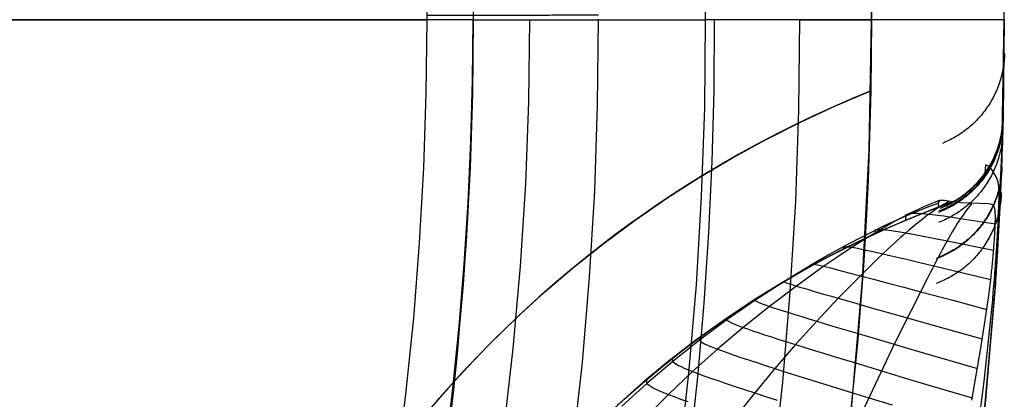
# Model space of a CAD drawing. Header units: millimetres. Extents: x -118 to 118, y -118 to 118.
# Tile 50 of 68: x 88 to 118, y -11 to 0. Entities that reach past the tile are written whole.
import ezdxf

# ---------------------------------------------------------------- set-up
doc = ezdxf.new("R2010")
doc.units = ezdxf.units.MM
doc.header["$MEASUREMENT"] = 0
doc.layers.add('Predefinito', color=5, linetype='Continuous')

msp = doc.modelspace()

# ---------------------------------------------------------------- linework, layer by layer
at = {"layer": 'Predefinito'}
for points in [[(91.159, 41.36), (92.147, 39.11), (93.075, 36.847), (93.959, 34.532), (94.78, 32.208), (95.54, 29.878), (96.238, 27.544), (96.876, 25.209), (97.454, 22.874), (97.972, 20.542), (98.432, 18.215), (98.833, 15.895), (99.177, 13.584), (99.465, 11.283), (99.698, 8.995), (99.877, 6.721), (100.003, 4.463), (100.078, 2.222), (100.103, 0)], [(117.5, 0), (117.43, 4.056)], [(108.5, 0), (108.458, 2.664)], [(113.5, 0), (113.472, 2.519)], [(113.48, 2.146), (113.5, 0)], [(113.5, 0), (113.48, 2.146)], [(95.274, -35.132), (95.943, -33.257), (96.575, -31.369), (97.17, -29.47), (97.728, -27.559), (98.248, -25.637), (98.73, -23.706), (99.175, -21.765), (99.581, -19.815), (99.948, -17.858), (100.278, -15.893), (100.568, -13.922), (100.819, -11.945), (101.032, -9.963), (101.205, -7.977), (101.338, -5.986), (101.432, -3.993), (101.486, -1.997), (101.5, 0)], [(95.629, -34.019), (96.287, -32.109), (96.905, -30.195), (97.481, -28.279), (98.017, -26.361), (98.513, -24.443), (98.969, -22.527), (99.385, -20.613), (99.762, -18.702), (100.101, -16.795), (100.401, -14.894), (100.664, -13), (100.89, -11.113), (101.079, -9.234), (101.232, -7.365), (101.351, -5.506), (101.434, -3.659), (101.484, -1.823), (101.5, 0)], [(100.026, -61.653), (102.094, -58.164), (104.041, -54.605), (105.864, -50.981), (107.56, -47.297), (109.129, -43.556), (110.567, -39.764), (111.874, -35.923), (113.047, -32.041), (114.086, -28.12), (114.988, -24.165), (115.754, -20.182), (116.381, -16.174), (116.87, -12.148), (117.22, -8.106), (117.43, -4.056), (117.5, 0)], [(103.069, -34.042), (103.872, -31.503), (104.611, -28.946), (105.287, -26.374), (105.899, -23.786), (106.448, -21.182), (106.934, -18.561), (107.354, -15.932), (107.71, -13.295), (108, -10.65), (108.225, -7.988), (108.383, -5.326), (108.475, -2.663), (108.5, 0)], [(111.338, 0), (113.5, 0)], [(113.5, 0), (113.48, -2.146)], [(113.48, -2.146), (113.5, 0)], [(117.462, -2.974), (117.5, 0)], [(117.5, 0), (117.464, -2.92)], [(100.103, 0), (100.078, -2.222), (100.003, -4.463), (99.877, -6.721), (99.698, -8.995), (99.465, -11.283), (99.177, -13.584), (98.833, -15.895), (98.432, -18.215), (97.972, -20.542), (97.454, -22.874), (96.876, -25.209), (96.238, -27.544), (95.54, -29.878), (94.78, -32.208), (93.959, -34.532), (93.075, -36.847), (91.81, -39.894)], [(94.508, -62.853), (96.621, -59.554), (98.619, -56.183), (100.499, -52.746), (102.26, -49.246), (103.899, -45.687), (105.414, -42.073), (106.803, -38.41), (108.065, -34.701), (109.199, -30.95), (110.202, -27.162), (111.074, -23.342), (111.813, -19.495), (112.42, -15.624), (112.892, -11.734), (113.23, -7.83), (113.432, -3.918), (113.5, 0)], [(117.5, 0), (108.5, 0)], [(113.48, -2.146), (112.926, -2.375), (112.374, -2.614), (111.823, -2.864), (111.274, -3.126), (110.727, -3.399), (110.183, -3.682), (109.641, -3.977), (109.103, -4.283), (108.568, -4.599), (108.037, -4.927), (107.509, -5.266), (106.987, -5.616), (106.468, -5.976), (105.955, -6.348), (105.448, -6.73), (104.946, -7.123), (104.45, -7.526), (103.96, -7.939), (103.477, -8.363), (103.001, -8.797), (102.532, -9.24), (102.071, -9.693), (101.617, -10.156), (101.172, -10.628), (100.735, -11.109), (100.307, -11.599)], [(100.399, -11.492), (101.172, -10.628), (101.974, -9.791), (102.803, -8.981), (103.66, -8.2), (104.543, -7.449), (105.45, -6.728), (106.382, -6.038), (107.336, -5.38), (108.312, -4.755), (109.309, -4.164), (110.326, -3.607), (111.36, -3.084), (112.412, -2.597), (113.48, -2.146)], [(113.48, -2.146), (113.397, -4.83)], [(116.039, -5.451), (116.118, -5.4), (116.195, -5.348), (116.27, -5.293), (116.343, -5.236), (116.415, -5.177), (116.484, -5.115), (116.552, -5.052), (116.617, -4.986), (116.681, -4.918), (116.743, -4.848), (116.802, -4.777), (116.86, -4.703), (116.915, -4.627), (116.967, -4.55), (117.017, -4.472), (117.065, -4.392), (117.11, -4.311), (117.152, -4.228), (117.192, -4.144), (117.229, -4.059), (117.264, -3.972), (117.296, -3.885), (117.326, -3.796), (117.352, -3.707), (117.376, -3.617), (117.397, -3.527), (117.415, -3.436), (117.43, -3.344), (117.442, -3.253), (117.452, -3.16), (117.459, -3.067), (117.462, -2.974)], [(105.277, -12.15), (106.045, -11.432), (106.838, -10.742), (107.655, -10.08), (108.494, -9.446), (109.355, -8.842), (110.237, -8.269), (111.138, -7.727), (112.057, -7.216), (112.993, -6.738), (113.946, -6.293), (114.914, -5.881), (115.895, -5.503)], [(105.605, -11.838), (106.365, -11.148), (107.149, -10.485), (107.954, -9.849), (108.781, -9.24), (109.628, -8.66), (110.495, -8.109), (111.379, -7.588), (112.281, -7.098), (113.199, -6.638), (114.132, -6.21), (115.079, -5.814), (116.039, -5.451)], [(115.53, -5.639), (114.564, -6.025), (113.612, -6.444), (112.675, -6.896), (111.754, -7.38), (110.85, -7.895), (109.964, -8.442), (109.098, -9.018), (108.252, -9.624), (107.428, -10.259), (106.626, -10.922), (105.848, -11.612)]]:
    msp.add_lwpolyline(points, dxfattribs=at)
at = {"layer": 'Predefinito', "extrusion": (0, 1, 0)}
for points in [[(-101.5, -145), (-97.492, -146.454), (-93.518, -147.816), (-85.678, -150.281), (-77.996, -152.418), (-70.489, -154.25), (-63.173, -155.801), (-56.065, -157.094), (-49.18, -158.152), (-42.536, -159), (-36.149, -159.66), (-30.034, -160.156), (-24.209, -160.512), (-18.69, -160.75), (-8.635, -160.969), (0, -161)], [(-101.5, -145), (-108.5, -165)], [(0, -157), (-8.588, -156.969), (-18.547, -156.753), (-24.003, -156.517), (-29.754, -156.166), (-35.785, -155.677), (-42.081, -155.026), (-48.626, -154.191), (-55.405, -153.149), (-62.402, -151.876), (-69.6, -150.35), (-76.985, -148.547), (-84.541, -146.445), (-92.252, -144.021), (-96.161, -142.681), (-100.103, -141.252)]]:
    msp.add_lwpolyline(points, dxfattribs=at)
at = {"layer": 'Predefinito', "extrusion": (-0.002771, 0.999996, -0.001033)}
msp.add_lwpolyline([(-100.102, -141.252), (-100.194, -141.219), (-100.286, -141.189), (-100.38, -141.16), (-100.475, -141.134), (-100.57, -141.11), (-100.667, -141.088), (-100.764, -141.068), (-100.863, -141.051), (-100.961, -141.037), (-101.061, -141.024), (-101.16, -141.015), (-101.261, -141.007), (-101.361, -141.003), (-101.462, -141), (-101.562, -141.001), (-101.663, -141.004), (-101.764, -141.009), (-101.864, -141.017), (-101.964, -141.027), (-102.064, -141.04), (-102.163, -141.056), (-102.262, -141.074), (-102.36, -141.094), (-102.457, -141.117), (-102.554, -141.142), (-102.649, -141.169), (-102.744, -141.199), (-102.837, -141.23), (-102.929, -141.264), (-103.02, -141.301), (-103.11, -141.339), (-103.198, -141.379), (-103.286, -141.421), (-103.373, -141.466), (-103.459, -141.513), (-103.544, -141.562), (-103.628, -141.613), (-103.711, -141.667), (-103.793, -141.723), (-103.874, -141.781), (-103.954, -141.841), (-104.032, -141.904), (-104.109, -141.968), (-104.184, -142.035), (-104.258, -142.103), (-104.33, -142.174), (-104.4, -142.246), (-104.469, -142.32), (-104.535, -142.395), (-104.6, -142.473), (-104.662, -142.551), (-104.723, -142.632), (-104.781, -142.713), (-104.838, -142.796), (-104.892, -142.88), (-104.944, -142.966), (-104.993, -143.052), (-105.041, -143.14), (-105.085, -143.228), (-105.128, -143.317), (-105.168, -143.407), (-105.206, -143.497), (-105.242, -143.588), (-105.275, -143.679)], dxfattribs=at)
at = {"layer": 'Predefinito', "extrusion": (1, 0, 0)}
for points in [[(0, -161), (0, 0)], [(0, 0), (0, -165)], [(-2.146, -99.999), (-2.146, -132)], [(-2.146, 0), (-2.146, -99.999)]]:
    msp.add_lwpolyline(points, dxfattribs=at)
at = {"layer": 'Predefinito', "extrusion": (-0.000364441, -0.015584, 0.999878)}
msp.add_lwpolyline([(117.428, -4.448), (117.426, -4.501), (117.424, -4.555), (117.42, -4.608), (117.415, -4.662), (117.41, -4.716), (117.403, -4.77), (117.396, -4.824), (117.387, -4.878), (117.377, -4.932), (117.367, -4.987), (117.355, -5.041), (117.342, -5.095), (117.328, -5.15), (117.313, -5.204), (117.297, -5.258), (117.28, -5.312), (117.262, -5.365), (117.243, -5.419), (117.222, -5.472), (117.201, -5.525), (117.179, -5.578), (117.155, -5.63), (117.131, -5.682), (117.105, -5.734), (117.078, -5.785), (117.051, -5.836), (117.022, -5.886), (116.993, -5.936), (116.962, -5.985), (116.931, -6.034), (116.898, -6.082), (116.865, -6.129), (116.83, -6.176), (116.795, -6.222), (116.759, -6.268), (116.722, -6.312), (116.684, -6.356), (116.646, -6.399), (116.607, -6.442), (116.567, -6.483), (116.526, -6.524), (116.484, -6.563), (116.442, -6.602), (116.399, -6.64), (116.356, -6.678), (116.312, -6.714), (116.267, -6.749), (116.222, -6.783), (116.176, -6.817), (116.13, -6.849), (116.084, -6.881), (116.037, -6.911), (115.989, -6.94), (115.941, -6.969), (115.893, -6.996), (115.845, -7.023), (115.796, -7.048), (115.747, -7.073), (115.698, -7.096), (115.649, -7.119), (115.6, -7.14), (115.55, -7.161), (115.5, -7.18), (115.451, -7.199)], dxfattribs=at)
at = {"layer": 'Predefinito', "extrusion": (-0.000541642, -0.022587, 0.999745)}
msp.add_lwpolyline([(117.5, -2.388), (117.5, -2.441), (117.498, -2.494), (117.496, -2.547), (117.492, -2.601), (117.488, -2.655), (117.483, -2.709), (117.476, -2.763), (117.469, -2.817), (117.461, -2.871), (117.451, -2.925), (117.441, -2.98), (117.43, -3.034), (117.417, -3.089), (117.403, -3.143), (117.389, -3.197), (117.373, -3.251), (117.356, -3.305), (117.339, -3.359), (117.32, -3.412), (117.3, -3.466), (117.279, -3.519), (117.257, -3.571), (117.234, -3.624), (117.209, -3.676), (117.184, -3.727), (117.158, -3.779), (117.131, -3.829), (117.103, -3.88), (117.074, -3.929), (117.044, -3.979), (117.012, -4.027), (116.98, -4.075), (116.948, -4.123), (116.914, -4.169), (116.879, -4.216), (116.843, -4.261), (116.807, -4.306), (116.77, -4.349), (116.732, -4.393), (116.693, -4.435), (116.653, -4.477), (116.613, -4.517), (116.572, -4.557), (116.531, -4.596), (116.488, -4.634), (116.446, -4.671), (116.402, -4.708), (116.358, -4.743), (116.314, -4.778), (116.269, -4.811), (116.223, -4.844), (116.177, -4.875), (116.131, -4.906), (116.084, -4.936), (116.037, -4.964), (115.989, -4.992), (115.942, -5.019), (115.894, -5.044), (115.846, -5.069), (115.797, -5.093), (115.748, -5.116), (115.7, -5.138), (115.651, -5.158), (115.602, -5.178)], dxfattribs=at)
at = {"layer": 'Predefinito', "extrusion": (-7.22812e-05, -0.00313, 0.999995)}
msp.add_lwpolyline([(117.461, -3.065), (117.459, -3.118), (117.456, -3.171), (117.453, -3.224), (117.448, -3.277), (117.443, -3.331), (117.436, -3.384), (117.429, -3.438), (117.42, -3.492), (117.41, -3.546), (117.4, -3.6), (117.388, -3.654), (117.376, -3.708), (117.362, -3.762), (117.347, -3.816), (117.331, -3.869), (117.314, -3.923), (117.296, -3.976), (117.278, -4.03), (117.258, -4.083), (117.236, -4.135), (117.214, -4.188), (117.191, -4.24), (117.167, -4.291), (117.142, -4.343), (117.116, -4.394), (117.088, -4.444), (117.06, -4.494), (117.031, -4.544), (117.001, -4.593), (116.97, -4.641), (116.938, -4.689), (116.905, -4.736), (116.871, -4.783), (116.836, -4.829), (116.801, -4.874), (116.764, -4.918), (116.727, -4.962), (116.689, -5.005), (116.65, -5.047), (116.61, -5.089), (116.57, -5.129), (116.529, -5.169), (116.487, -5.208), (116.445, -5.246), (116.402, -5.283), (116.359, -5.319), (116.315, -5.355), (116.27, -5.389), (116.225, -5.423), (116.179, -5.455), (116.133, -5.487), (116.087, -5.517), (116.04, -5.547), (115.993, -5.575), (115.945, -5.603), (115.897, -5.63), (115.849, -5.655), (115.801, -5.68), (115.752, -5.704), (115.703, -5.726), (115.654, -5.748), (115.605, -5.769), (115.556, -5.789), (115.507, -5.808)], dxfattribs=at)
at = {"layer": 'Predefinito', "extrusion": (-0.000372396, -0.015141, 0.999885)}
msp.add_lwpolyline([(117.426, -4.437), (117.425, -4.49), (117.422, -4.543), (117.418, -4.595), (117.414, -4.649), (117.408, -4.702), (117.402, -4.755), (117.394, -4.809), (117.386, -4.862), (117.376, -4.916), (117.365, -4.97), (117.354, -5.024), (117.341, -5.077), (117.328, -5.131), (117.313, -5.184), (117.297, -5.238), (117.28, -5.291), (117.262, -5.344), (117.244, -5.397), (117.224, -5.45), (117.203, -5.502), (117.181, -5.555), (117.158, -5.606), (117.134, -5.658), (117.109, -5.709), (117.083, -5.76), (117.056, -5.81), (117.028, -5.86), (116.999, -5.909), (116.969, -5.958), (116.938, -6.006), (116.906, -6.053), (116.873, -6.1), (116.84, -6.147), (116.805, -6.193), (116.77, -6.238), (116.734, -6.282), (116.697, -6.325), (116.659, -6.368), (116.621, -6.41), (116.581, -6.452), (116.541, -6.492), (116.501, -6.532), (116.459, -6.571), (116.417, -6.609), (116.375, -6.646), (116.332, -6.682), (116.288, -6.717), (116.244, -6.751), (116.199, -6.785), (116.153, -6.817), (116.108, -6.849), (116.062, -6.879), (116.015, -6.909), (115.968, -6.938), (115.921, -6.965), (115.873, -6.992), (115.826, -7.018), (115.778, -7.043), (115.729, -7.066), (115.681, -7.089), (115.632, -7.111), (115.583, -7.132), (115.535, -7.152), (115.486, -7.171)], dxfattribs=at)
at = {"layer": 'Predefinito', "extrusion": (-0.000115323, -0.00466, 0.999989)}
msp.add_lwpolyline([(117.452, -3.376), (117.451, -3.428), (117.448, -3.481), (117.444, -3.533), (117.44, -3.586), (117.434, -3.64), (117.428, -3.693), (117.42, -3.746), (117.412, -3.8), (117.402, -3.853), (117.392, -3.907), (117.38, -3.961), (117.367, -4.014), (117.354, -4.068), (117.339, -4.121), (117.323, -4.175), (117.307, -4.228), (117.289, -4.281), (117.27, -4.334), (117.25, -4.386), (117.229, -4.439), (117.208, -4.491), (117.185, -4.542), (117.161, -4.594), (117.136, -4.645), (117.11, -4.695), (117.083, -4.745), (117.055, -4.795), (117.026, -4.844), (116.996, -4.893), (116.966, -4.941), (116.934, -4.989), (116.901, -5.036), (116.868, -5.082), (116.833, -5.128), (116.798, -5.172), (116.762, -5.217), (116.725, -5.26), (116.688, -5.303), (116.649, -5.345), (116.61, -5.386), (116.57, -5.427), (116.53, -5.466), (116.489, -5.505), (116.447, -5.543), (116.404, -5.58), (116.361, -5.616), (116.318, -5.652), (116.274, -5.686), (116.229, -5.719), (116.184, -5.752), (116.138, -5.783), (116.092, -5.814), (116.046, -5.844), (115.999, -5.872), (115.952, -5.9), (115.905, -5.927), (115.857, -5.953), (115.809, -5.977), (115.761, -6.001), (115.713, -6.024), (115.664, -6.046), (115.616, -6.067), (115.567, -6.087), (115.518, -6.106)], dxfattribs=at)
at = {"layer": 'Predefinito', "extrusion": (-3.25888e-05, -0.001316, 0.999999)}
msp.add_lwpolyline([(117.461, -3.04), (117.459, -3.093), (117.456, -3.145), (117.453, -3.198), (117.448, -3.251), (117.443, -3.304), (117.436, -3.358), (117.428, -3.411), (117.42, -3.465), (117.41, -3.518), (117.4, -3.572), (117.388, -3.625), (117.376, -3.679), (117.362, -3.732), (117.347, -3.786), (117.332, -3.839), (117.315, -3.892), (117.297, -3.945), (117.278, -3.998), (117.259, -4.051), (117.238, -4.103), (117.216, -4.155), (117.193, -4.207), (117.169, -4.258), (117.144, -4.309), (117.118, -4.36), (117.091, -4.41), (117.063, -4.46), (117.035, -4.509), (117.005, -4.557), (116.974, -4.606), (116.942, -4.653), (116.91, -4.7), (116.876, -4.746), (116.842, -4.792), (116.807, -4.837), (116.771, -4.881), (116.734, -4.925), (116.696, -4.968), (116.658, -5.01), (116.619, -5.051), (116.579, -5.091), (116.538, -5.131), (116.497, -5.17), (116.455, -5.208), (116.413, -5.245), (116.37, -5.281), (116.326, -5.316), (116.282, -5.35), (116.238, -5.384), (116.193, -5.416), (116.147, -5.448), (116.101, -5.478), (116.055, -5.508), (116.008, -5.537), (115.961, -5.565), (115.913, -5.591), (115.866, -5.617), (115.818, -5.642), (115.77, -5.666), (115.721, -5.689), (115.673, -5.711), (115.624, -5.732), (115.576, -5.752), (115.527, -5.771)], dxfattribs=at)
at = {"layer": 'Predefinito', "extrusion": (-1.57726e-05, -0.000636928, 1)}
msp.add_lwpolyline([(117.462, -2.972), (117.458, -3.076), (117.454, -3.129), (117.45, -3.181), (117.445, -3.234), (117.438, -3.286), (117.431, -3.339), (117.422, -3.392), (117.413, -3.445), (117.403, -3.498), (117.391, -3.551), (117.379, -3.604), (117.366, -3.657), (117.351, -3.71), (117.336, -3.763), (117.319, -3.816), (117.302, -3.868), (117.284, -3.921), (117.264, -3.973), (117.244, -4.025), (117.222, -4.076), (117.2, -4.128), (117.176, -4.178), (117.152, -4.229), (117.126, -4.279), (117.1, -4.329), (117.073, -4.378), (117.044, -4.427), (117.015, -4.475), (116.985, -4.523), (116.954, -4.57), (116.922, -4.617), (116.889, -4.663), (116.855, -4.709), (116.821, -4.753), (116.785, -4.797), (116.749, -4.841), (116.712, -4.883), (116.675, -4.925), (116.636, -4.967), (116.597, -5.007), (116.557, -5.046), (116.517, -5.085), (116.476, -5.123), (116.434, -5.16), (116.392, -5.196), (116.349, -5.232), (116.305, -5.266), (116.261, -5.3), (116.217, -5.332), (116.172, -5.364), (116.127, -5.395), (116.081, -5.425), (116.035, -5.453), (115.988, -5.481), (115.942, -5.508), (115.895, -5.535), (115.847, -5.56), (115.8, -5.584), (115.752, -5.607), (115.704, -5.629), (115.656, -5.651), (115.56, -5.691)], dxfattribs=at)
at = {"layer": 'Predefinito', "extrusion": (-1.57756e-05, -0.000636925, 1)}
msp.add_lwpolyline([(117.462, -2.972), (117.458, -3.075), (117.45, -3.179), (117.445, -3.231), (117.438, -3.284), (117.431, -3.336), (117.423, -3.389), (117.414, -3.441), (117.404, -3.494), (117.392, -3.546), (117.38, -3.599), (117.367, -3.651), (117.353, -3.704), (117.338, -3.756), (117.322, -3.809), (117.305, -3.861), (117.287, -3.913), (117.267, -3.964), (117.247, -4.016), (117.226, -4.067), (117.204, -4.118), (117.181, -4.168), (117.157, -4.219), (117.132, -4.268), (117.106, -4.318), (117.079, -4.367), (117.051, -4.415), (117.023, -4.463), (116.993, -4.511), (116.962, -4.558), (116.931, -4.604), (116.899, -4.65), (116.865, -4.695), (116.831, -4.74), (116.797, -4.784), (116.761, -4.827), (116.725, -4.869), (116.688, -4.911), (116.65, -4.952), (116.611, -4.993), (116.572, -5.032), (116.532, -5.071), (116.491, -5.109), (116.45, -5.146), (116.409, -5.182), (116.366, -5.217), (116.323, -5.252), (116.28, -5.285), (116.236, -5.318), (116.192, -5.35), (116.147, -5.381), (116.102, -5.411), (116.057, -5.44), (116.011, -5.468), (115.965, -5.495), (115.918, -5.522), (115.871, -5.547), (115.824, -5.572), (115.777, -5.595), (115.73, -5.618), (115.682, -5.639), (115.587, -5.68)], dxfattribs=at)
at = {"layer": 'Predefinito', "extrusion": (0.000344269, 0.014803, 0.99989)}
msp.add_lwpolyline([(117.508, -1.014), (117.504, -1.118), (117.496, -1.222), (117.491, -1.274), (117.485, -1.327), (117.477, -1.379), (117.469, -1.432), (117.46, -1.485), (117.45, -1.537), (117.439, -1.59), (117.427, -1.643), (117.414, -1.695), (117.399, -1.748), (117.384, -1.8), (117.368, -1.853), (117.351, -1.905), (117.333, -1.957), (117.314, -2.009), (117.294, -2.06), (117.273, -2.112), (117.251, -2.163), (117.228, -2.213), (117.204, -2.263), (117.179, -2.313), (117.153, -2.363), (117.126, -2.412), (117.098, -2.46), (117.069, -2.508), (117.039, -2.556), (117.009, -2.603), (116.977, -2.649), (116.945, -2.695), (116.912, -2.741), (116.878, -2.785), (116.843, -2.829), (116.808, -2.872), (116.771, -2.915), (116.734, -2.957), (116.696, -2.998), (116.658, -3.038), (116.619, -3.077), (116.579, -3.116), (116.538, -3.154), (116.497, -3.191), (116.456, -3.227), (116.413, -3.263), (116.371, -3.297), (116.327, -3.331), (116.284, -3.363), (116.239, -3.395), (116.195, -3.426), (116.15, -3.456), (116.104, -3.485), (116.059, -3.513), (116.013, -3.54), (115.966, -3.567), (115.92, -3.592), (115.873, -3.617), (115.826, -3.64), (115.731, -3.684), (115.636, -3.725)], dxfattribs=at)
at = {"layer": 'Predefinito', "extrusion": (-1.57876e-05, -0.000636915, 1)}
msp.add_lwpolyline([(117.462, -2.972), (117.458, -3.074), (117.45, -3.175), (117.439, -3.278), (117.424, -3.381), (117.415, -3.433), (117.406, -3.484), (117.395, -3.536), (117.383, -3.588), (117.37, -3.639), (117.357, -3.691), (117.342, -3.742), (117.327, -3.793), (117.31, -3.845), (117.293, -3.896), (117.274, -3.946), (117.255, -3.997), (117.234, -4.047), (117.213, -4.097), (117.191, -4.147), (117.168, -4.197), (117.144, -4.246), (117.118, -4.295), (117.093, -4.343), (117.066, -4.391), (117.038, -4.438), (117.009, -4.485), (116.98, -4.531), (116.949, -4.577), (116.918, -4.623), (116.886, -4.667), (116.853, -4.712), (116.819, -4.755), (116.785, -4.798), (116.75, -4.84), (116.714, -4.882), (116.677, -4.923), (116.64, -4.963), (116.602, -5.002), (116.563, -5.041), (116.524, -5.078), (116.484, -5.115), (116.443, -5.152), (116.402, -5.187), (116.361, -5.222), (116.319, -5.256), (116.276, -5.288), (116.233, -5.321), (116.189, -5.352), (116.146, -5.382), (116.101, -5.411), (116.057, -5.44), (116.012, -5.468), (115.966, -5.494), (115.921, -5.52), (115.829, -5.569), (115.736, -5.615), (115.642, -5.657)], dxfattribs=at)
at = {"layer": 'Predefinito', "extrusion": (-1.58351e-05, -0.000636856, 1)}
msp.add_lwpolyline([(117.462, -2.973), (117.458, -3.07), (117.451, -3.168), (117.441, -3.267), (117.427, -3.366), (117.409, -3.465), (117.388, -3.565), (117.364, -3.664), (117.336, -3.763), (117.304, -3.862), (117.269, -3.96), (117.231, -4.057), (117.21, -4.105), (117.188, -4.153), (117.166, -4.2), (117.143, -4.248), (117.118, -4.295), (117.093, -4.341), (117.068, -4.387), (117.041, -4.433), (117.014, -4.478), (116.985, -4.523), (116.956, -4.567), (116.926, -4.611), (116.896, -4.654), (116.864, -4.697), (116.832, -4.739), (116.799, -4.78), (116.766, -4.821), (116.731, -4.862), (116.696, -4.901), (116.661, -4.94), (116.625, -4.979), (116.588, -5.016), (116.55, -5.053), (116.512, -5.089), (116.474, -5.125), (116.434, -5.16), (116.355, -5.227), (116.273, -5.291), (116.19, -5.352), (116.105, -5.409), (116.018, -5.464), (115.931, -5.515), (115.842, -5.562), (115.753, -5.607)], dxfattribs=at)
at = {"layer": 'Predefinito', "extrusion": (-1.59265e-05, -0.000636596, 1)}
msp.add_lwpolyline([(117.462, -2.973), (117.459, -3.066), (117.452, -3.16), (117.442, -3.254), (117.429, -3.349), (117.413, -3.444), (117.394, -3.539), (117.372, -3.633), (117.346, -3.728), (117.317, -3.823), (117.285, -3.916), (117.25, -4.01), (117.211, -4.102), (117.169, -4.193), (117.124, -4.283), (117.076, -4.372), (117.025, -4.459), (116.971, -4.545), (116.914, -4.628), (116.854, -4.71), (116.792, -4.79), (116.727, -4.867), (116.659, -4.942), (116.589, -5.015), (116.517, -5.085), (116.443, -5.152), (116.367, -5.216), (116.289, -5.278), (116.21, -5.337), (116.129, -5.393), (116.047, -5.446), (115.964, -5.496), (115.88, -5.542)], dxfattribs=at)
at = {"layer": 'Predefinito', "extrusion": (0.001727, 0.067523, 0.997716)}
msp.add_lwpolyline([(-117.5, -8.304), (-117.499, -8.213), (-117.494, -8.122), (-117.487, -8.031), (-117.478, -7.938), (-117.465, -7.846), (-117.449, -7.754), (-117.43, -7.662), (-117.409, -7.57), (-117.384, -7.478), (-117.356, -7.387), (-117.326, -7.296), (-117.292, -7.207), (-117.256, -7.118), (-117.216, -7.03), (-117.174, -6.944), (-117.129, -6.859), (-117.081, -6.775), (-117.031, -6.693), (-116.978, -6.613), (-116.922, -6.535), (-116.865, -6.458), (-116.805, -6.384), (-116.743, -6.312), (-116.678, -6.242), (-116.612, -6.174), (-116.545, -6.109), (-116.475, -6.046), (-116.404, -5.986), (-116.332, -5.928), (-116.258, -5.873), (-116.183, -5.821), (-116.107, -5.771)], dxfattribs=at)
at = {"layer": 'Predefinito', "extrusion": (0.003111, 0.110269, 0.993897)}
msp.add_lwpolyline([(-117.5, -13.941), (-117.499, -13.863), (-117.496, -13.785), (-117.491, -13.706), (-117.484, -13.627), (-117.474, -13.548), (-117.463, -13.469), (-117.449, -13.39), (-117.433, -13.311), (-117.415, -13.233), (-117.395, -13.154), (-117.373, -13.076), (-117.348, -12.999), (-117.322, -12.922), (-117.293, -12.846), (-117.262, -12.771), (-117.23, -12.696), (-117.195, -12.622), (-117.158, -12.55), (-117.119, -12.478), (-117.079, -12.408), (-117.036, -12.339), (-116.992, -12.271), (-116.946, -12.204), (-116.899, -12.139), (-116.849, -12.075), (-116.799, -12.013), (-116.747, -11.953), (-116.693, -11.894), (-116.638, -11.837), (-116.582, -11.781), (-116.525, -11.728), (-116.467, -11.676)], dxfattribs=at)
at = {"layer": 'Predefinito', "extrusion": (0.005847, 0.180038, 0.983642)}
msp.add_lwpolyline([(-117.5, -23.379), (-117.499, -23.32), (-117.498, -23.261), (-117.495, -23.202), (-117.491, -23.143), (-117.485, -23.083), (-117.479, -23.024), (-117.471, -22.965), (-117.463, -22.906), (-117.453, -22.847), (-117.441, -22.788), (-117.429, -22.729), (-117.415, -22.671), (-117.401, -22.612), (-117.385, -22.554), (-117.367, -22.497), (-117.349, -22.439), (-117.33, -22.382), (-117.309, -22.326), (-117.287, -22.27), (-117.265, -22.214), (-117.241, -22.159), (-117.216, -22.104), (-117.19, -22.05), (-117.163, -21.997), (-117.135, -21.944), (-117.106, -21.892), (-117.076, -21.84), (-117.045, -21.79), (-117.013, -21.74), (-116.98, -21.691), (-116.946, -21.642), (-116.912, -21.594)], dxfattribs=at)
at = {"layer": 'Predefinito', "extrusion": (0.00883, 0.247651, 0.968809)}
msp.add_lwpolyline([(-117.5, -32.58), (-117.499, -32.489), (-117.494, -32.397), (-117.487, -32.305), (-117.477, -32.213), (-117.465, -32.122), (-117.449, -32.03), (-117.431, -31.939), (-117.409, -31.849), (-117.385, -31.759), (-117.359, -31.67), (-117.329, -31.582), (-117.297, -31.496), (-117.262, -31.41), (-117.225, -31.326), (-117.185, -31.243), (-117.143, -31.161)], dxfattribs=at)
at = {"layer": 'Predefinito', "extrusion": (0.01162, 0.307843, 0.951366)}
msp.add_lwpolyline([(-117.5, -40.759), (-117.499, -40.682), (-117.496, -40.605), (-117.491, -40.528), (-117.484, -40.451), (-117.475, -40.374), (-117.464, -40.298), (-117.451, -40.221), (-117.436, -40.145), (-117.42, -40.069), (-117.401, -39.994), (-117.38, -39.919), (-117.357, -39.845), (-117.333, -39.772), (-117.307, -39.7), (-117.278, -39.628), (-117.249, -39.557)], dxfattribs=at)
at = {"layer": 'Predefinito', "extrusion": (0.016523, 0.408739, 0.912502)}
msp.add_lwpolyline([(-117.5, -54.454), (-117.499, -54.391), (-117.497, -54.328), (-117.494, -54.265), (-117.489, -54.202), (-117.483, -54.139), (-117.476, -54.076), (-117.467, -54.013), (-117.457, -53.95), (-117.446, -53.888), (-117.433, -53.826), (-117.419, -53.764), (-117.404, -53.703), (-117.388, -53.641), (-117.37, -53.581), (-117.351, -53.521), (-117.331, -53.461)], dxfattribs=at)
at = {"layer": 'Predefinito', "extrusion": (0.024822, 0.562892, 0.826158)}
msp.add_lwpolyline([(-117.5, -75.432), (-117.5, -75.377), (-117.498, -75.323), (-117.496, -75.269), (-117.492, -75.215), (-117.488, -75.161), (-117.482, -75.107), (-117.476, -75.053), (-117.469, -74.999), (-117.46, -74.945), (-117.451, -74.891), (-117.441, -74.838), (-117.429, -74.785), (-117.417, -74.732), (-117.404, -74.679), (-117.39, -74.627), (-117.375, -74.575)], dxfattribs=at)
at = {"layer": 'Predefinito', "extrusion": (0.999997, -4.46884e-05, 0.002644)}
msp.add_lwpolyline([(-5.656, -100.305), (-5.46, -111.922)], dxfattribs=at)
at = {"layer": 'Predefinito', "extrusion": (0.035969, 0.733526, 0.678709)}
msp.add_lwpolyline([(-117.5, -98.803), (-117.498, -98.701), (-117.493, -98.599), (-117.484, -98.497), (-117.472, -98.395), (-117.456, -98.293), (-117.437, -98.192), (-117.415, -98.093), (-117.389, -97.994)], dxfattribs=at)
at = {"layer": 'Predefinito', "extrusion": (0.048354, 0.875994, 0.479893)}
msp.add_lwpolyline([(-117.5, -118.476), (-117.498, -118.372), (-117.493, -118.268), (-117.484, -118.164), (-117.471, -118.06), (-117.455, -117.957), (-117.435, -117.855), (-117.412, -117.753), (-117.385, -117.653)], dxfattribs=at)
at = {"layer": 'Predefinito', "extrusion": (0.054427, 0.927995, 0.368597)}
msp.add_lwpolyline([(-117.5, -125.705), (-117.5, -125.651), (-117.498, -125.598), (-117.496, -125.544), (-117.492, -125.491), (-117.488, -125.437), (-117.483, -125.384), (-117.477, -125.33), (-117.469, -125.277), (-117.461, -125.224), (-117.452, -125.171), (-117.442, -125.118), (-117.431, -125.066), (-117.419, -125.013), (-117.406, -124.961), (-117.393, -124.91), (-117.378, -124.858)], dxfattribs=at)
at = {"layer": 'Predefinito', "extrusion": (0.059956, 0.962799, 0.263484)}
msp.add_lwpolyline([(-117.5, -130.58), (-117.499, -130.524), (-117.498, -130.468), (-117.495, -130.412), (-117.492, -130.356), (-117.487, -130.3), (-117.481, -130.245), (-117.474, -130.189), (-117.466, -130.133), (-117.458, -130.078), (-117.448, -130.022), (-117.437, -129.967), (-117.425, -129.912), (-117.412, -129.858), (-117.398, -129.803), (-117.383, -129.749), (-117.367, -129.696)], dxfattribs=at)
at = {"layer": 'Predefinito', "extrusion": (0.069204, 0.992115, 0.104493)}
msp.add_lwpolyline([(-117.5, -134.774), (-117.499, -134.71), (-117.497, -134.647), (-117.494, -134.584), (-117.489, -134.521), (-117.483, -134.458), (-117.476, -134.394), (-117.467, -134.332), (-117.457, -134.269), (-117.446, -134.206), (-117.433, -134.144), (-117.419, -134.082), (-117.404, -134.02), (-117.387, -133.959), (-117.37, -133.898), (-117.35, -133.838), (-117.33, -133.778)], dxfattribs=at)
at = {"layer": 'Predefinito', "extrusion": (0.073116, 0.993908, 0.082473)}
msp.add_lwpolyline([(-117.5, -135.093), (-117.499, -135.024), (-117.497, -134.956), (-117.493, -134.888), (-117.488, -134.82), (-117.481, -134.751), (-117.472, -134.683), (-117.462, -134.616), (-117.45, -134.548), (-117.437, -134.481), (-117.422, -134.413), (-117.406, -134.347), (-117.388, -134.281), (-117.369, -134.215), (-117.348, -134.15), (-117.326, -134.085), (-117.302, -134.021)], dxfattribs=at)
at = {"layer": 'Predefinito', "extrusion": (0.292683, 0.951867, 0.091032)}
msp.add_lwpolyline([(-103.196, -144.987), (-103.161, -144.895), (-103.124, -144.803), (-103.084, -144.712), (-103.042, -144.622), (-102.997, -144.532), (-102.951, -144.444), (-102.901, -144.356), (-102.85, -144.269), (-102.797, -144.184), (-102.741, -144.099), (-102.683, -144.016), (-102.623, -143.934), (-102.561, -143.854), (-102.496, -143.775), (-102.43, -143.697), (-102.362, -143.622), (-102.292, -143.548), (-102.221, -143.476), (-102.147, -143.405), (-102.072, -143.337), (-101.996, -143.271), (-101.918, -143.206), (-101.838, -143.144), (-101.757, -143.084), (-101.675, -143.026), (-101.592, -142.97), (-101.508, -142.916), (-101.422, -142.865), (-101.336, -142.816), (-101.249, -142.769), (-101.162, -142.724), (-101.073, -142.682), (-100.984, -142.642), (-100.893, -142.604), (-100.801, -142.568), (-100.708, -142.534), (-100.614, -142.502), (-100.518, -142.472), (-100.422, -142.445), (-100.324, -142.42), (-100.226, -142.397), (-100.127, -142.377), (-100.028, -142.359), (-99.927, -142.343), (-99.826, -142.33), (-99.725, -142.319), (-99.624, -142.311), (-99.522, -142.306), (-99.42, -142.302), (-99.318, -142.302), (-99.216, -142.304), (-99.115, -142.308), (-99.013, -142.315), (-98.912, -142.325), (-98.811, -142.337), (-98.711, -142.351), (-98.612, -142.368), (-98.513, -142.387), (-98.415, -142.409), (-98.317, -142.433), (-98.221, -142.459), (-98.126, -142.487), (-98.031, -142.518), (-97.938, -142.55)], dxfattribs=at)
at = {"layer": 'Predefinito', "extrusion": (0.076823, 0.992806, 0.091839)}
msp.add_lwpolyline([(-117.5, -135.019), (-117.499, -134.946), (-117.496, -134.872), (-117.492, -134.798), (-117.485, -134.724), (-117.477, -134.65), (-117.467, -134.577), (-117.455, -134.503), (-117.442, -134.43), (-117.426, -134.357), (-117.409, -134.285), (-117.39, -134.213), (-117.369, -134.142), (-117.346, -134.071), (-117.322, -134.001), (-117.296, -133.932), (-117.268, -133.864)], dxfattribs=at)
at = {"layer": 'Predefinito', "extrusion": (0.084241, 0.991004, 0.103995)}
msp.add_lwpolyline([(-117.5, -134.943), (-117.499, -134.859), (-117.495, -134.774), (-117.489, -134.69), (-117.481, -134.605), (-117.47, -134.521), (-117.457, -134.436), (-117.441, -134.352), (-117.423, -134.269), (-117.403, -134.186), (-117.38, -134.104), (-117.355, -134.022), (-117.328, -133.942), (-117.298, -133.862), (-117.266, -133.783), (-117.233, -133.705), (-117.197, -133.629)], dxfattribs=at)
at = {"layer": 'Predefinito', "extrusion": (0.091856, 0.991499, 0.092158)}
msp.add_lwpolyline([(-117.5, -135.187), (-117.499, -135.094), (-117.494, -134.999), (-117.487, -134.905), (-117.476, -134.811), (-117.463, -134.717), (-117.447, -134.624), (-117.427, -134.53), (-117.405, -134.438), (-117.38, -134.346), (-117.352, -134.255), (-117.321, -134.165), (-117.287, -134.077), (-117.25, -133.989), (-117.211, -133.903), (-117.17, -133.819), (-117.126, -133.736)], dxfattribs=at)
at = {"layer": 'Predefinito'}
for points in [[(101.468, 2.258, -145.002), (101.5, 0, -145)], [(101.5, 0, -145), (101.481, -2.229, -144.998), (101.413, -4.456, -144.996), (101.294, -6.681, -144.995), (101.019, -10.067, -144.993), (100.896, -11.244, -144.992), (100.608, -13.608, -144.991), (100.26, -15.984, -144.99), (99.852, -18.369, -144.99), (99.384, -20.762, -144.989), (98.855, -23.16, -144.988), (98.263, -25.561, -144.987), (97.609, -27.963, -144.987), (96.89, -30.364, -144.986), (96.108, -32.76, -144.986), (95.261, -35.15, -144.985)], [(103.199, 0.008, -141.379), (103.17, -2.468, -141.379), (103.075, -4.948, -141.38), (102.918, -7.428, -141.381), (102.698, -9.905, -141.383), (102.418, -12.376, -141.386), (102.078, -14.841, -141.388), (101.679, -17.298, -141.39), (101.221, -19.748, -141.392), (100.705, -22.19, -141.394), (100.131, -24.625, -141.395), (99.498, -27.05, -141.396), (98.806, -29.463, -141.396), (98.057, -31.865, -141.397), (97.249, -34.253, -141.397)], [(99.168, -35.466, -143.678), (100.006, -33.025, -143.678), (100.784, -30.564, -143.678), (101.501, -28.084, -143.678), (102.157, -25.588, -143.678), (102.751, -23.076, -143.678), (103.284, -20.549, -143.678), (103.754, -18.01, -143.678), (104.162, -15.459, -143.678), (104.507, -12.898, -143.678), (104.789, -10.328, -143.678), (105.007, -7.751, -143.678), (105.161, -5.167, -143.679), (105.25, -2.579, -143.679), (105.275, 0.012, -143.679)], [(102.819, -35.639, -153.678), (103.497, -33.616, -153.678), (104.135, -31.58, -153.678), (104.732, -29.532, -153.678), (105.29, -27.473, -153.678), (105.806, -25.402, -153.678), (106.283, -23.322, -153.678), (106.718, -21.232, -153.678), (107.112, -19.134, -153.678), (107.464, -17.029, -153.678), (107.776, -14.916, -153.678), (108.045, -12.796, -153.678), (108.273, -10.672, -153.678), (108.458, -8.542, -153.678), (108.601, -6.408, -153.679), (108.702, -4.27, -153.679), (108.76, -2.13, -153.679), (108.775, 0.012, -153.679)], [(105.769, -34.916, -161), (106.591, -32.314, -161), (107.349, -29.693, -161), (108.042, -27.053, -161), (108.67, -24.397, -161), (109.233, -21.726, -161), (109.73, -19.041, -161), (110.161, -16.344, -161), (110.526, -13.637, -161), (110.824, -10.92, -161), (111.054, -8.195, -161), (111.217, -5.464, -161), (111.312, -2.728, -161), (111.338, 0.012, -161)], [(113.48, -2.146, -99.999), (112.894, -2.388, -99.999), (112.313, -2.641, -99.999), (111.737, -2.905, -99.999), (111.166, -3.179, -99.999), (110.6, -3.464, -99.999), (110.04, -3.759, -99.999), (109.485, -4.064, -99.999), (108.936, -4.38, -99.999), (108.392, -4.706, -99.999), (107.855, -5.043, -99.999), (107.324, -5.389, -99.999), (106.799, -5.745, -99.999), (106.281, -6.11, -99.999), (105.77, -6.485, -99.999), (105.266, -6.87, -99.999), (104.769, -7.264, -99.999), (104.28, -7.667, -99.999), (103.798, -8.079, -99.999), (103.324, -8.501, -100), (102.857, -8.931, -100), (102.399, -9.369, -100), (101.949, -9.816, -100), (101.507, -10.271, -100), (101.074, -10.734, -100), (100.65, -11.205, -100), (100.235, -11.684, -100)], [(117.462, -2.974, 0), (117.468, -2.724, -115.495), (117.468, -2.754, -117.217), (117.465, -2.871, -120.661), (117.459, -3.092, -124.099), (117.455, -3.252, -125.813), (117.449, -3.455, -127.523), (117.446, -3.576, -128.375), (117.441, -3.712, -129.224), (117.436, -3.869, -130.071), (117.43, -4.048, -130.913), (117.427, -4.149, -131.331), (117.423, -4.261, -131.747), (117.418, -4.384, -132.16), (117.416, -4.45, -132.365), (117.413, -4.521, -132.569), (117.41, -4.598, -132.77), (117.407, -4.68, -132.97), (117.405, -4.723, -133.068), (117.403, -4.768, -133.166), (117.401, -4.816, -133.263), (117.399, -4.865, -133.36), (117.397, -4.916, -133.455), (117.395, -4.969, -133.55), (117.393, -5.024, -133.644), (117.39, -5.082, -133.736), (117.387, -5.142, -133.827), (117.385, -5.205, -133.917), (117.382, -5.27, -134.005), (117.379, -5.337, -134.091), (117.376, -5.406, -134.175), (117.372, -5.478, -134.257), (117.369, -5.552, -134.337), (117.365, -5.629, -134.415), (117.361, -5.708, -134.491), (117.357, -5.789, -134.565), (117.353, -5.872, -134.636), (117.349, -5.958, -134.705), (117.344, -6.045, -134.771), (117.34, -6.134, -134.834), (117.335, -6.225, -134.894), (117.33, -6.317, -134.951), (117.325, -6.41, -135.006), (117.32, -6.506, -135.057), (117.314, -6.602, -135.106), (117.309, -6.701, -135.152), (117.303, -6.8, -135.194), (117.297, -6.901, -135.234), (117.291, -7.003, -135.271), (117.285, -7.105, -135.306), (117.279, -7.209, -135.337), (117.272, -7.313, -135.366), (117.266, -7.418, -135.393), (117.259, -7.524, -135.417), (117.252, -7.63, -135.438), (117.245, -7.737, -135.457), (117.238, -7.844, -135.474), (117.231, -7.951, -135.489), (117.216, -8.166, -135.514), (116.906, -11.801, -135.851)], [(116.435, -14.437, -135.059), (116.898, -10.899, -135.019), (117.15, -8.44, -135.014), (117.169, -8.226, -135.013), (117.178, -8.121, -135.011), (117.186, -8.017, -135.006), (117.194, -7.915, -135), (117.202, -7.814, -134.991), (117.21, -7.714, -134.98), (117.218, -7.615, -134.967), (117.225, -7.516, -134.951), (117.232, -7.418, -134.932), (117.239, -7.321, -134.911), (117.246, -7.225, -134.886), (117.252, -7.13, -134.859), (117.259, -7.035, -134.829), (117.265, -6.942, -134.795), (117.271, -6.851, -134.759), (117.276, -6.761, -134.719), (117.282, -6.673, -134.677), (117.287, -6.587, -134.632), (117.292, -6.502, -134.584), (117.297, -6.419, -134.532), (117.301, -6.338, -134.478), (117.306, -6.258, -134.422), (117.31, -6.18, -134.362), (117.314, -6.104, -134.3), (117.316, -6.067, -134.267), (117.317, -6.031, -134.235), (117.319, -5.995, -134.201), (117.321, -5.959, -134.167), (117.323, -5.925, -134.133), (117.324, -5.89, -134.097), (117.327, -5.824, -134.025), (117.33, -5.761, -133.951), (117.333, -5.7, -133.875), (117.335, -5.641, -133.796), (117.337, -5.586, -133.716), (117.339, -5.532, -133.633), (117.34, -5.482, -133.548), (117.342, -5.434, -133.462), (117.342, -5.389, -133.373), (117.343, -5.347, -133.283), (117.344, -5.307, -133.192), (117.344, -5.27, -133.099), (117.343, -5.236, -133.005), (117.343, -5.204, -132.91), (117.342, -5.174, -132.814), (117.341, -5.146, -132.717), (117.34, -5.12, -132.62), (117.339, -5.096, -132.521), (117.335, -5.052, -132.321), (117.331, -5.013, -132.119), (117.321, -4.947, -131.708), (117.31, -4.892, -131.293), (117.284, -4.803, -130.457), (117.257, -4.732, -129.616), (117.148, -4.543, -126.239), (117.054, -4.437, -122.844), (116.937, -4.367, -116.02), (116.91, -4.633, 0)], [(113.397, -4.83, -132), (113.397, -4.831, -132.104), (113.397, -4.837, -132.207), (113.397, -4.845, -132.311), (113.396, -4.857, -132.413), (113.395, -4.873, -132.516), (113.395, -4.892, -132.617), (113.394, -4.914, -132.719), (113.392, -4.94, -132.819), (113.391, -4.969, -132.919), (113.39, -5.001, -133.018), (113.388, -5.037, -133.115), (113.386, -5.076, -133.211), (113.385, -5.119, -133.306), (113.382, -5.164, -133.399), (113.38, -5.213, -133.491), (113.378, -5.265, -133.581), (113.375, -5.32, -133.669), (113.373, -5.378, -133.756), (113.37, -5.439, -133.84), (113.368, -5.47, -133.881), (113.367, -5.502, -133.922), (113.365, -5.535, -133.962), (113.363, -5.569, -134.002), (113.362, -5.603, -134.041), (113.36, -5.638, -134.079), (113.358, -5.674, -134.117), (113.356, -5.711, -134.154), (113.354, -5.748, -134.191), (113.352, -5.786, -134.227), (113.35, -5.824, -134.262), (113.348, -5.863, -134.297), (113.346, -5.903, -134.331), (113.344, -5.944, -134.364), (113.342, -5.984, -134.397), (113.34, -6.026, -134.428), (113.338, -6.068, -134.459), (113.335, -6.111, -134.49), (113.333, -6.153, -134.519), (113.331, -6.197, -134.548), (113.328, -6.241, -134.575), (113.326, -6.285, -134.602), (113.323, -6.33, -134.628), (113.321, -6.375, -134.653), (113.318, -6.421, -134.678), (113.316, -6.467, -134.701), (113.313, -6.514, -134.724), (113.31, -6.561, -134.746), (113.307, -6.608, -134.767), (113.305, -6.656, -134.787), (113.302, -6.704, -134.807), (113.299, -6.752, -134.825), (113.296, -6.801, -134.843), (113.293, -6.85, -134.859), (113.29, -6.9, -134.875), (113.287, -6.95, -134.89), (113.284, -6.999, -134.904), (113.281, -7.05, -134.917), (113.278, -7.1, -134.929), (113.275, -7.151, -134.94), (113.271, -7.201, -134.95), (113.268, -7.253, -134.959), (113.265, -7.304, -134.968), (113.261, -7.355, -134.975), (113.258, -7.407, -134.982), (113.255, -7.458, -134.987), (113.251, -7.51, -134.992), (113.248, -7.562, -134.995), (113.244, -7.614, -134.998), (113.241, -7.666, -134.999), (113.081, -9.742, -135), (112.747, -13.049, -135)], [(115.495, -5.538, -106.898), (115.218, -5.64, -106.964), (114.98, -5.733, -107.018), (114.743, -5.83, -107.069), (114.506, -5.931, -107.117), (114.271, -6.035, -107.163), (114.036, -6.142, -107.205), (113.802, -6.253, -107.244), (113.569, -6.367, -107.279), (113.106, -6.602, -107.34), (112.647, -6.846, -107.387), (112.192, -7.098, -107.425), (111.741, -7.357, -107.458), (110.855, -7.893, -107.523), (109.989, -8.455, -107.587), (109.141, -9.044, -107.647), (108.316, -9.657, -107.705), (107.512, -10.294, -107.76), (106.732, -10.955, -107.812), (105.974, -11.639, -107.862)], [(115.536, -5.447, -113.813), (115.317, -5.534, -113.92), (115.099, -5.627, -114.022), (114.882, -5.726, -114.12), (114.666, -5.831, -114.212), (114.444, -5.945, -114.301), (114.223, -6.063, -114.384), (114.003, -6.187, -114.46), (113.783, -6.315, -114.529), (113.565, -6.446, -114.591), (113.348, -6.58, -114.647), (113.132, -6.717, -114.696), (112.917, -6.857, -114.739), (112.49, -7.14, -114.812), (112.067, -7.429, -114.874), (111.236, -8.022, -114.998), (110.426, -8.635, -115.12), (109.633, -9.27, -115.236), (108.861, -9.924, -115.346), (108.11, -10.597, -115.451), (107.381, -11.289, -115.551), (106.674, -12, -115.645)], [(115.839, -5.471, -120.699), (115.763, -5.513, -120.764), (115.688, -5.558, -120.827), (115.612, -5.604, -120.889), (115.537, -5.652, -120.95), (115.462, -5.701, -121.009), (115.387, -5.751, -121.067), (115.312, -5.803, -121.123), (115.237, -5.857, -121.178), (115.149, -5.922, -121.24), (115.061, -5.988, -121.3), (114.973, -6.056, -121.358), (114.885, -6.126, -121.413), (114.797, -6.197, -121.466), (114.71, -6.27, -121.517), (114.623, -6.344, -121.564), (114.535, -6.419, -121.61), (114.448, -6.496, -121.652), (114.361, -6.573, -121.692), (114.275, -6.651, -121.729), (114.188, -6.73, -121.765), (114.102, -6.81, -121.797), (114.016, -6.891, -121.828), (113.844, -7.053, -121.883), (113.673, -7.217, -121.93), (113.503, -7.382, -121.971), (112.5, -8.392, -122.191), (111.849, -9.082, -122.339), (111.212, -9.788, -122.476), (110.59, -10.508, -122.608), (109.984, -11.241, -122.734), (109.393, -11.987, -122.853)], [(116.513, -5.545, -127.374), (116.472, -5.594, -127.444), (116.431, -5.645, -127.513), (116.39, -5.698, -127.58), (116.349, -5.752, -127.646), (116.308, -5.808, -127.71), (116.267, -5.866, -127.772), (116.226, -5.926, -127.833), (116.185, -5.987, -127.891), (116.135, -6.064, -127.961), (116.084, -6.144, -128.028), (116.033, -6.225, -128.091), (115.983, -6.309, -128.152), (115.932, -6.394, -128.209), (115.882, -6.481, -128.263), (115.831, -6.569, -128.313), (115.78, -6.659, -128.36), (115.73, -6.75, -128.404), (115.679, -6.843, -128.444), (115.628, -6.936, -128.481), (115.578, -7.03, -128.515), (115.527, -7.125, -128.546), (115.477, -7.221, -128.574), (115.426, -7.317, -128.599), (115.376, -7.414, -128.621), (115.325, -7.511, -128.641), (115.275, -7.608, -128.659), (115.175, -7.803, -128.69), (114.186, -9.776, -128.945), (113.04, -12.201, -129.223)], [(116.52, -11.456, -134.289), (116.782, -9.954, -134.379), (116.906, -9.186, -134.439), (117.023, -8.382, -134.517), (117.053, -8.156, -134.532), (117.067, -8.043, -134.536), (117.081, -7.93, -134.537), (117.094, -7.817, -134.535), (117.1, -7.761, -134.532), (117.106, -7.704, -134.529), (117.112, -7.648, -134.524), (117.118, -7.592, -134.518), (117.124, -7.535, -134.511), (117.13, -7.479, -134.503), (117.136, -7.423, -134.494), (117.141, -7.368, -134.484), (117.147, -7.312, -134.472), (117.152, -7.256, -134.458), (117.157, -7.2, -134.444), (117.162, -7.144, -134.427), (117.167, -7.087, -134.409), (117.172, -7.031, -134.389), (117.176, -6.975, -134.368), (117.18, -6.92, -134.345), (117.185, -6.866, -134.321), (117.189, -6.813, -134.295), (117.192, -6.76, -134.268), (117.196, -6.707, -134.239), (117.2, -6.655, -134.208), (117.203, -6.603, -134.176), (117.207, -6.552, -134.142), (117.21, -6.501, -134.107), (117.213, -6.452, -134.07), (117.215, -6.403, -134.031), (117.218, -6.355, -133.991), (117.22, -6.307, -133.948), (117.223, -6.26, -133.904), (117.225, -6.214, -133.857), (117.226, -6.169, -133.809), (117.228, -6.125, -133.758), (117.229, -6.082, -133.706), (117.23, -6.04, -133.651), (117.231, -6, -133.594), (117.231, -5.961, -133.535), (117.231, -5.923, -133.474), (117.23, -5.905, -133.443), (117.23, -5.887, -133.411), (117.23, -5.87, -133.378), (117.229, -5.853, -133.346), (117.228, -5.837, -133.313), (117.228, -5.821, -133.279), (117.226, -5.792, -133.212), (117.223, -5.765, -133.144), (117.221, -5.74, -133.076), (117.217, -5.718, -133.007), (117.214, -5.697, -132.937), (117.209, -5.679, -132.868), (117.205, -5.663, -132.8), (117.2, -5.649, -132.733), (117.195, -5.637, -132.667), (117.19, -5.626, -132.602), (117.179, -5.608, -132.475), (117.167, -5.594, -132.352), (117.155, -5.583, -132.231), (117.142, -5.574, -132.114), (117.116, -5.563, -131.887), (117.034, -5.549, -131.231), (116.202, -5.521, -124.768), (115.872, -5.476, -121.154), (115.7, -5.451, -118.419), (115.558, -5.443, -114.742), (115.493, -5.529, -107.363), (115.53, -5.639, -100)], [(116.039, -5.451, 0), (115.577, -5.621, -99.219), (115.553, -5.63, -99.805), (115.547, -5.633, -99.902), (115.544, -5.633, -99.927), (115.542, -5.634, -99.951), (115.54, -5.635, -99.963), (115.538, -5.636, -99.976), (115.537, -5.636, -99.982), (115.537, -5.636, -99.985), (115.535, -5.637, -99.994), (115.534, -5.637, -99.995), (115.534, -5.637, -99.995), (115.534, -5.637, -99.996), (115.534, -5.637, -99.996), (115.534, -5.637, -99.997), (115.534, -5.638, -99.997), (115.534, -5.638, -99.997), (115.533, -5.638, -99.997), (115.533, -5.638, -99.998), (115.533, -5.638, -99.998), (115.533, -5.638, -99.998), (115.533, -5.638, -99.998), (115.533, -5.638, -99.998), (115.533, -5.638, -99.998), (115.533, -5.638, -99.998), (115.533, -5.638, -99.998), (115.533, -5.638, -99.998), (115.533, -5.638, -99.998), (115.533, -5.638, -99.999), (115.533, -5.638, -99.999), (115.533, -5.638, -99.999), (115.533, -5.638, -99.999), (115.532, -5.638, -99.999), (115.532, -5.638, -99.999), (115.532, -5.638, -99.999), (115.532, -5.638, -99.999), (115.532, -5.638, -99.999), (115.532, -5.638, -99.999), (115.532, -5.638, -99.999), (115.532, -5.638, -99.999), (115.532, -5.638, -99.999), (115.532, -5.638, -100), (115.532, -5.638, -100), (115.532, -5.638, -100), (115.532, -5.638, -100), (115.531, -5.638, -100), (115.531, -5.638, -100), (115.531, -5.638, -100), (115.531, -5.638, -100), (115.531, -5.638, -100), (115.531, -5.639, -100), (115.531, -5.639, -100), (115.531, -5.639, -100), (115.531, -5.639, -100), (115.531, -5.639, -100), (115.531, -5.639, -100), (115.531, -5.639, -100), (115.531, -5.639, -100), (115.531, -5.639, -100), (115.531, -5.639, -100), (115.531, -5.639, -100), (115.531, -5.639, -100), (115.531, -5.639, -100), (115.531, -5.639, -100), (115.531, -5.639, -100), (115.531, -5.639, -100), (115.531, -5.639, -100), (115.531, -5.639, -100), (115.531, -5.639, -100), (115.531, -5.639, -100), (115.531, -5.639, -100), (115.531, -5.639, -100), (115.531, -5.639, -100), (115.531, -5.639, -100), (115.531, -5.639, -100), (115.531, -5.639, -100), (115.531, -5.639, -100), (115.531, -5.639, -100), (115.531, -5.639, -100), (115.531, -5.639, -100), (115.531, -5.639, -100), (115.531, -5.639, -100), (115.531, -5.639, -100), (115.531, -5.639, -100), (115.531, -5.639, -100), (115.531, -5.639, -100), (115.531, -5.639, -100), (115.531, -5.639, -100), (115.531, -5.639, -100), (115.531, -5.639, -100), (115.531, -5.639, -100), (115.531, -5.639, -100), (115.531, -5.639, -100), (115.53, -5.639, -100), (115.53, -5.639, -100), (115.53, -5.639, -100)], [(114.529, -6.04, -100), (114.544, -5.868, -110.672), (114.666, -5.831, -114.212), (114.897, -5.828, -117.721), (115.237, -5.857, -121.178), (115.674, -5.912, -124.567), (116.185, -5.987, -127.891), (117.227, -6.153, -133.791)], [(113.599, -6.45, -100), (113.622, -6.324, -110.914), (113.687, -6.315, -112.725), (113.783, -6.315, -114.529), (113.917, -6.325, -116.323), (114.088, -6.347, -118.103), (114.295, -6.378, -119.866), (114.535, -6.419, -121.61), (114.808, -6.469, -123.33), (115.11, -6.526, -125.027), (115.78, -6.659, -128.36), (117.178, -6.947, -134.356)], [(112.684, -6.891, -100), (112.647, -6.846, -107.387), (112.716, -6.833, -111.076), (112.796, -6.839, -112.912), (112.917, -6.857, -114.739), (113.082, -6.887, -116.554), (113.293, -6.931, -118.352), (113.548, -6.986, -120.13), (113.844, -7.053, -121.883), (114.18, -7.131, -123.607), (114.551, -7.218, -125.304), (114.951, -7.313, -126.975), (115.376, -7.414, -128.621), (116.21, -7.614, -131.611), (117.092, -7.828, -134.535)], [(111.784, -7.363, -100), (111.741, -7.357, -107.458), (111.827, -7.371, -111.181), (111.924, -7.393, -113.033), (112.067, -7.429, -114.874), (112.264, -7.479, -116.701), (112.514, -7.544, -118.509), (112.815, -7.623, -120.292), (113.165, -7.715, -122.045), (113.562, -7.82, -123.766), (114, -7.936, -125.454), (114.473, -8.061, -127.111), (114.975, -8.194, -128.739), (115.947, -8.452, -131.65), (116.975, -8.725, -134.484)], [(110.9, -7.866, -100), (110.855, -7.893, -107.523), (110.889, -7.908, -109.402), (110.957, -7.933, -111.277), (111.07, -7.97, -113.143), (111.236, -8.022, -114.998), (111.342, -8.054, -115.919), (111.463, -8.09, -116.835), (111.6, -8.131, -117.746), (111.751, -8.175, -118.65), (111.917, -8.224, -119.548), (112.097, -8.276, -120.438), (112.291, -8.332, -121.319), (112.5, -8.392, -122.191), (112.956, -8.522, -123.907), (113.459, -8.665, -125.586), (114.002, -8.819, -127.229), (114.578, -8.981, -128.839), (115.677, -9.291, -131.663), (116.838, -9.616, -134.403)], [(110.035, -8.396, -100), (109.989, -8.455, -107.587), (110.029, -8.481, -109.482), (110.109, -8.518, -111.373), (110.237, -8.568, -113.253), (110.323, -8.599, -114.189), (110.426, -8.635, -115.12), (110.545, -8.675, -116.047), (110.682, -8.72, -116.969), (110.836, -8.769, -117.884), (111.006, -8.823, -118.792), (111.193, -8.882, -119.692), (111.396, -8.944, -120.584), (111.615, -9.011, -121.466), (111.849, -9.082, -122.339), (112.099, -9.158, -123.2), (112.362, -9.237, -124.05), (112.929, -9.405, -125.721), (113.539, -9.585, -127.351), (114.186, -9.776, -128.945), (114.785, -9.951, -130.331), (115.404, -10.132, -131.691), (116.689, -10.506, -134.345)], [(109.186, -8.958, -100), (109.141, -9.044, -107.647), (109.188, -9.08, -109.558), (109.278, -9.127, -111.462), (109.423, -9.19, -113.357), (109.519, -9.227, -114.298), (109.633, -9.27, -115.236), (109.766, -9.317, -116.168), (109.918, -9.37, -117.094), (110.089, -9.427, -118.013), (110.278, -9.49, -118.925), (110.485, -9.557, -119.828), (110.71, -9.63, -120.721), (110.952, -9.707, -121.604), (111.212, -9.788, -122.476), (111.488, -9.874, -123.336), (111.78, -9.965, -124.184), (112.087, -10.059, -125.02), (112.407, -10.156, -125.846), (113.083, -10.361, -127.464), (113.799, -10.577, -129.041), (114.453, -10.774, -130.393), (115.129, -10.976, -131.717), (116.531, -11.394, -134.293)], [(108.357, -9.547, -100), (108.316, -9.657, -107.705), (108.369, -9.702, -109.63), (108.47, -9.759, -111.548), (108.541, -9.793, -112.504), (108.629, -9.832, -113.456), (108.735, -9.875, -114.403), (108.861, -9.924, -115.346), (109.007, -9.978, -116.283), (109.174, -10.038, -117.214), (109.361, -10.103, -118.137), (109.568, -10.174, -119.052), (109.795, -10.25, -119.958), (110.041, -10.331, -120.853), (110.306, -10.417, -121.737), (110.59, -10.508, -122.608), (110.892, -10.604, -123.467), (111.211, -10.705, -124.312), (111.546, -10.81, -125.145), (111.896, -10.918, -125.966), (112.259, -11.031, -126.775), (112.635, -11.146, -127.573), (113.417, -11.386, -129.134), (114.123, -11.602, -130.454)], [(107.549, -10.163, -100), (107.494, -10.219, -103.881), (107.512, -10.294, -107.76), (107.573, -10.346, -109.698), (107.684, -10.412, -111.63), (107.762, -10.45, -112.592), (107.858, -10.494, -113.55), (107.974, -10.543, -114.503), (108.11, -10.597, -115.451), (108.269, -10.657, -116.393), (108.45, -10.723, -117.328), (108.653, -10.795, -118.255), (108.877, -10.873, -119.173), (109.123, -10.957, -120.081), (109.389, -11.046, -120.978), (109.676, -11.141, -121.862), (109.984, -11.241, -122.734), (110.31, -11.346, -123.591), (110.656, -11.456, -124.434)], [(106.762, -10.807, -100), (106.707, -10.869, -103.907), (106.732, -10.955, -107.812), (106.799, -11.013, -109.763), (106.92, -11.086, -111.708), (107.005, -11.129, -112.675), (107.109, -11.177, -113.639), (107.234, -11.23, -114.598), (107.381, -11.289, -115.551), (107.552, -11.355, -116.497), (107.746, -11.427, -117.437), (107.965, -11.505, -118.367)]]:
    msp.add_polyline3d(points, dxfattribs=at)

doc.saveas('drawing.dxf')
